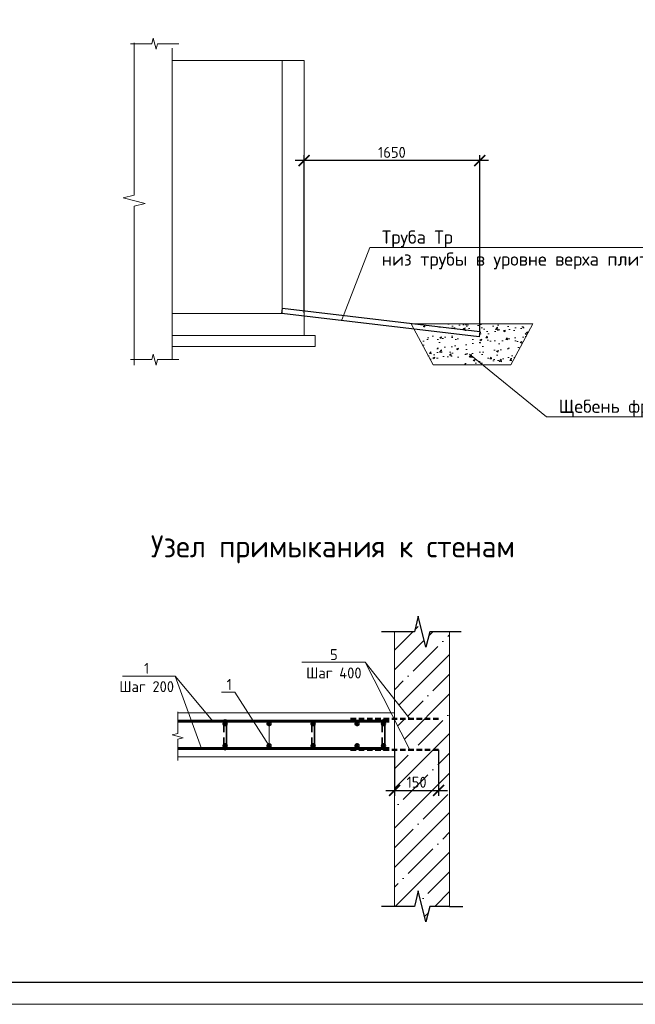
# Model space of a CAD drawing. Header units: millimetres. Extents: x 130535 to 1380046, y -231620 to 121434.
# Tile 10 of 135: x 366028 to 380020, y -140765 to -118390. Entities that reach past the tile are written whole.
import ezdxf
from ezdxf import colors
from ezdxf.entities.mleader import LeaderData, LeaderLine
from ezdxf.enums import TextEntityAlignment as Align
from ezdxf.math import Vec2, Vec3

# ---------------------------------------------------------------- set-up
doc = ezdxf.new("R2010")
doc.units = ezdxf.units.MM
doc.linetypes.add('DASHED2', pattern=[0.375, 0.25, -0.125])
doc.layers.get('DEFPOINTS').update_dxf_attribs({"lineweight": 0})
for name, color, linetype in [('ИЗМ', 7, 'Continuous'), ('Колонны', 7, 'Continuous'), ('ТОЛСТЫЕ_ОСНОВНЫЕ', 7, 'Continuous')]:
    doc.layers.add(name, color=color, linetype=linetype)
for name, color, linetype, lineweight in [('Основная 0.35', 7, 'Continuous', 35), ('Основная 0.60', 7, 'Continuous', 60), ('РАЗМЕРЫ', 7, 'Continuous', 9), ('Символы 0.20', 7, 'Continuous', 20), ('Тонкая', 7, 'Continuous', 20), ('Тонкая 0.20', 7, 'Continuous', 20), ('ТОНКИЕ', 7, 'Continuous', 9), ('штриховка', 7, 'Continuous', 18)]:
    doc.layers.add(name, color=color, linetype=linetype, lineweight=lineweight)
doc.styles.add('GOST-2.304_Type-B', font='GOST_Common.ttf')
doc.styles.add('ГОСТ', font='isocpeur.TTF')
doc.dimstyles.new('СПДС', dxfattribs={"dimscale": 100, "dimtxt": 2.5, "dimasz": 2.5, "dimexe": 1.25, "dimexo": 0, "dimtad": 1, "dimdec": 0, "dimtxsty": 'GOST-2.304_Type-B', "dimblk": 'ARCHTICK', "dimcen": 2.5, "dimdle": 2, "dimadec": 0, "dimazin": 2, "dimtfac": 0.75, "dimtdec": 0, "dimtmove": 1, "dimatfit": 3, "dimfxl": 1, "dimtolj": 1, "dimarcsym": 1})

# ---------------------------------------------------------------- blocks, each defined once
blk = doc.blocks.new('*U1421')
at = {"layer": 'ТОЛСТЫЕ_ОСНОВНЫЕ'}
blk.add_lwpolyline([(20, 5), (589, 5), (589, 415), (20, 415)], close=True, dxfattribs=at)
at = {"layer": 'ТОНКИЕ'}
blk.add_lwpolyline([(0, 0), (594, 0), (594, 420), (0, 420)], close=True, dxfattribs=at)
blk = doc.blocks.new('_ArchTick')
at = {"color": 0, "linetype": 'ByBlock', "const_width": 0.15}
blk.add_lwpolyline([(-0.5, -0.5), (0.5, 0.5)], dxfattribs=at)
blk = doc.blocks.new('*D685')
at = {"layer": 'DEFPOINTS', "color": 0, "linetype": 'Continuous', "lineweight": 0, "transparency": 16777216}
for p in [(372491, -121592), (372491, -125051), (376485, -125473)]:
    blk.add_point(p, dxfattribs=at)
at = {"layer": 'РАЗМЕРЫ', "color": 0, "linetype": 'Continuous', "lineweight": -2, "transparency": 16777216}
for p, q in [((372491, -125051), (372491, -121467)), ((376485, -125473), (376485, -121467)), ((376685, -121592), (372291, -121592))]:
    blk.add_line(p, q, dxfattribs=at)
at = {"layer": 'РАЗМЕРЫ', "color": 0, "linetype": 'Continuous', "lineweight": -2, "transparency": 16777216, "xscale": 250, "yscale": 250, "zscale": 250, "rotation": 180}
blk.add_blockref('_ArchTick', (372491, -121592), dxfattribs=at)
at = {"layer": 'РАЗМЕРЫ', "color": 0, "linetype": 'Continuous', "lineweight": -2, "transparency": 16777216, "xscale": 250, "yscale": 250, "zscale": 250}
blk.add_blockref('_ArchTick', (376485, -121592), dxfattribs=at)
at = {"layer": 'РАЗМЕРЫ', "color": 0, "linetype": 'Continuous', "lineweight": 0, "transparency": 16777216, "insert": (374488, -121405), "char_height": 250, "attachment_point": 5, "style": 'GOST-2.304_Type-B'}
blk.add_mtext('\\A1;1650', dxfattribs=at)
blk = doc.blocks.new('_None')
blk = doc.blocks.new('*D657')
at = {"layer": 'DEFPOINTS', "color": 0, "linetype": 'Continuous', "lineweight": 0, "transparency": 16777216}
for p in [(374548, -134980), (375548, -134980), (375548, -135906)]:
    blk.add_point(p, dxfattribs=at)
at = {"layer": 'РАЗМЕРЫ', "color": 0, "linetype": 'Continuous', "lineweight": -2, "transparency": 16777216}
for p, q in [((374548, -134980), (374548, -136031)), ((375548, -134980), (375548, -136031)), ((374348, -135906), (375748, -135906))]:
    blk.add_line(p, q, dxfattribs=at)
at = {"layer": 'РАЗМЕРЫ', "color": 0, "linetype": 'Continuous', "lineweight": -2, "transparency": 16777216, "xscale": 250, "yscale": 250, "zscale": 250, "rotation": 180}
blk.add_blockref('_ArchTick', (374548, -135906), dxfattribs=at)
at = {"layer": 'РАЗМЕРЫ', "color": 0, "linetype": 'Continuous', "lineweight": -2, "transparency": 16777216, "xscale": 250, "yscale": 250, "zscale": 250}
blk.add_blockref('_ArchTick', (375548, -135906), dxfattribs=at)
at = {"layer": 'РАЗМЕРЫ', "color": 0, "linetype": 'Continuous', "lineweight": 0, "transparency": 16777216, "insert": (375048, -135719), "char_height": 250, "attachment_point": 5, "style": 'GOST-2.304_Type-B'}
blk.add_mtext('\\A1;150', dxfattribs=at)

msp = doc.modelspace()

# ---------------------------------------------------------------- hatches: boundary and pattern name
at = {"layer": 'Колонны', "linetype": 'Continuous', "lineweight": 0}
h = msp.add_hatch(dxfattribs=at)
h.set_pattern_fill('AR-CONC', color=256, scale=2.5)
h.set_pattern_definition([(50, (671123.8, 393738.7), (455.46167, -39.84771), [47.625, -523.875]), (355, (671123.8, 393738.7), (-88.10855, 477.6421), [38.1, -419.10146]), (100.451445, (671161.75, 393735.4), (367.35312, 437.79438), [40.47502, -445.2256]), (46.1842, (671123.8, 393865.7), (677.6976, -105.1058), [71.4375, -785.8125]), (96.63556, (671180.27, 393856.96), (593.5103, 618.5653), [60.71256, -667.839]), (351.18415, (671123.8, 393865.7), (593.5103, 618.5653), [57.1499, -628.6493]), (21, (671187.3, 393833.97), (379.03598, -255.663), [47.625, -523.875]), (326, (671187.3, 393833.97), (154.50507, 460.4699), [38.1, -419.1]), (71.451445, (671218.9, 393812.66), (533.54105, 204.80692), [40.47502, -445.22484]), (37.5, (671123.79, 393738.72), (7.72151, 211.387597), [0, -414.02, 0, -425.45, 0, -420.6875]), (7.5, (671123.8, 393738.72), (167.04916, 250.45144), [0, -242.57, 0, -404.495, 0, -160.3375]), (327.5, (670982.19, 393738.72), (338.97649, -14.32186), [0, -158.75, 0, -495.3, 0, -657.225]), (317.5, (670918.7, 393738.72), (370.32295, 63.56623), [0, -206.375, 0, -328.93, 0, -466.725])])
h.paths.add_polyline_path([(375017.5, -125475.2), (376471.6, -125647.1), (376484.9, -125522.8), (374945.5, -125340.8), (374924.5, -125301.6), (377689.9, -125301.6), (377189.9, -126234.9), (375424.5, -126234.9)])
at = {"layer": 'штриховка', "linetype": 'Continuous', "lineweight": 0}
h = msp.add_hatch(dxfattribs=at)
h.set_pattern_fill('ANSI35', color=256, scale=100)
h.set_pattern_definition([(45, (-210767.5, -9939.6), (-449.0128, 449.0128), []), (45, (-210318.5, -9939.6), (-449.0128, 449.0128), [793.75, -158.75, 0, -158.75])])
h.paths.add_polyline_path([(374547.7, -135138.3), (374547.7, -135138.3), (374547.7, -134980), (374895.7, -134980), (374547.7, -134297), (374547.7, -134277.5), (374895.7, -134277.5), (374547.7, -133836), (374547.7, -132298.3), (374997.7, -132298.3), (375085.2, -131948.3), (375260.2, -132648.3), (375347.7, -132298.3), (375797.7, -132298.3), (375797.7, -138538.3), (375347.7, -138538.3), (375260.2, -138888.3), (375085.2, -138188.3), (374997.7, -138538.3), (374547.7, -138538.3)])

# ---------------------------------------------------------------- linework, layer by layer
at = {"color": 0, "linetype": 'ByBlock', "lineweight": -2}
for p, q in [((374547.7, -132298.3), (374247.7, -132298.3)), ((374997.7, -132298.3), (374547.7, -132298.3)), ((376059.1, -132298.3), (375347.7, -132298.3)), ((374547.7, -138538.3), (374247.7, -138538.3)), ((374997.7, -138538.3), (374547.7, -138538.3)), ((375797.7, -138538.3), (375347.7, -138538.3)), ((375797.7, -138538.3), (376097.7, -138538.3))]:
    msp.add_line(p, q, dxfattribs=at)
at = {"linetype": 'DASHED2', "lineweight": 50, "ltscale": 500}
for p, q in [((373547.7, -134277.5), (375547.7, -134277.5)), ((373547.7, -134980), (375547.7, -134980))]:
    msp.add_line(p, q, dxfattribs=at)
at = {"linetype": 'ByBlock', "lineweight": 20, "ltscale": 0.5}
msp.add_lwpolyline([(368628, -118915.9), (368628, -122378.4), (368378, -122440.9), (368878, -122565.9), (368628, -122628.4), (368628, -126240.9)], dxfattribs=at)
at = {"color": 0, "linetype": 'ByBlock', "lineweight": -2}
for points in [[(375347.7, -132298.3), (375260.2, -132648.3), (375085.2, -131948.3), (374997.7, -132298.3)], [(375347.7, -138538.3), (375260.2, -138888.3), (375085.2, -138188.3), (374997.7, -138538.3)]]:
    msp.add_lwpolyline(points, dxfattribs=at)
at = {"layer": 'ИЗМ', "linetype": 'Continuous', "lineweight": 30}
msp.add_lwpolyline([(371998.1, -124942.8), (376484.9, -125473.1), (376471.6, -125597.4), (371984.8, -125067.1), (371998.1, -124942.8)], dxfattribs=at)
at = {"layer": 'ИЗМ', "linetype": 'Continuous', "lineweight": 0}
msp.add_lwpolyline([(377689.9, -125301.6), (374924.5, -125301.6), (375424.5, -126234.9), (377189.9, -126234.9)], close=True, dxfattribs=at)
at = {"layer": 'Основная 0.35'}
for p, q in [((370667.7, -134328.3), (370667.7, -134578.3)), ((370727.7, -134328.3), (370727.7, -134948.3)), ((372667.7, -134328.3), (372667.7, -134578.3)), ((372727.7, -134328.3), (372727.7, -134948.3)), ((374267.7, -134328.3), (374267.7, -134578.3)), ((374327.7, -134328.3), (374327.7, -134948.3)), ((370667.7, -134948.3), (370667.7, -134698.3)), ((372667.7, -134948.3), (372667.7, -134698.3)), ((374267.7, -134948.3), (374267.7, -134698.3))]:
    msp.add_line(p, q, dxfattribs=at)
for centre, start, end in [((370697.7, -134328.3), 0, 180), ((374297.7, -134328.3), 0, 180), ((370697.7, -134948.3), 180, 0), ((374297.7, -134948.3), 180, 0)]:
    msp.add_arc(centre, 30, start, end, dxfattribs=at)
at = {"layer": 'Основная 0.60'}
for p, q in [((369620.3, -134328.3), (374422.7, -134328.3)), ((369620.3, -134948.3), (374422.7, -134948.3))]:
    msp.add_line(p, q, dxfattribs=at)
for centre in [(370697.7, -134388.3), (371697.7, -134388.3), (372697.7, -134388.3), (373697.7, -134388.3), (374297.7, -134388.3), (370697.7, -134888.3), (371697.7, -134888.3), (372697.7, -134888.3), (373697.7, -134888.3), (374297.7, -134888.3)]:
    msp.add_circle(centre, 30, dxfattribs=at)
at = {"layer": 'РАЗМЕРЫ', "linetype": 'Continuous', "lineweight": 0}
for p, q in [((373883.6, -132993.5), (374895.7, -134980)), ((369561.8, -133304.6), (370162.2, -134948.3))]:
    msp.add_line(p, q, dxfattribs=at)
at = {"layer": 'Символы 0.20'}
for points in [[(369561.8, -133304.6), (368367.1, -133304.6)], [(370420.8, -134328.3), (369561.8, -133304.6)]]:
    msp.add_lwpolyline(points, dxfattribs=at)
at = {"layer": 'Тонкая'}
for points in [[(368543.6, -118935.2), (368618.6, -118935.2), (369033.4, -118935.2), (369064.6, -118810.2), (369127.1, -119060.2), (369158.4, -118935.2), (369573.1, -118935.2), (369648.1, -118935.2)], [(368543.6, -126112.9), (368618.6, -126112.9), (369033.4, -126112.9), (369064.6, -125987.9), (369127.1, -126237.9), (369158.4, -126112.9), (369573.1, -126112.9), (369648.1, -126112.9)], [(369620.3, -135226.5), (369620.3, -135151.5), (369620.3, -134736.8), (369745.3, -134705.5), (369495.3, -134643), (369620.3, -134611.8), (369620.3, -134197), (369620.3, -134122)]]:
    msp.add_lwpolyline(points, dxfattribs=at)
at = {"layer": 'Тонкая 0.20'}
for p, q in [((369491.4, -119040.9), (369491.4, -126112.9)), ((371991.4, -119317.1), (369491.4, -119317.1)), ((371991.4, -119317.1), (372491.4, -119317.1)), ((371991.4, -125054.6), (371991.4, -119317.1)), ((372491.4, -119317.1), (372491.4, -125054.6)), ((371991.4, -125067.1), (371991.4, -121984.8)), ((372491.4, -121984.8), (372491.4, -125567.1)), ((369491.4, -125067.1), (371991.4, -125067.1)), ((372741.4, -125567.1), (369491.4, -125567.1)), ((372741.4, -125567.1), (372741.4, -125817.1)), ((372741.4, -125817.1), (369491.4, -125817.1))]:
    msp.add_line(p, q, dxfattribs=at)
at = {"layer": 'Тонкая 0.20', "ltscale": 6}
for p, q in [((374547.7, -138538.3), (374547.7, -132298.3)), ((375797.7, -132298.3), (375797.7, -138538.3))]:
    msp.add_line(p, q, dxfattribs=at)
at = {"layer": 'Тонкая 0.20'}
for points in [[(374547.7, -134138.3), (369620.3, -134138.3)], [(369620.3, -135138.3), (374547.7, -135138.3), (374547.7, -134138.3)]]:
    msp.add_lwpolyline(points, dxfattribs=at)

# ---------------------------------------------------------------- block references
at = {"xscale": 100, "yscale": 100, "zscale": 100}
msp.add_blockref('*U1421', (344595.6, -140764.6), dxfattribs=at)

# ---------------------------------------------------------------- texts
at = {"layer": 'Символы 0.20', "insert": (368914.7, -133004.6), "char_height": 250, "attachment_point": 2, "style": 'GOST-2.304_Type-B'}
msp.add_mtext('1\\PШаг 200', dxfattribs=at)
at = {"layer": 'ТОНКИЕ', "linetype": 'Continuous', "lineweight": 0, "style": 'GOST-2.304_Type-B'}
msp.add_text('Узел примыкания к стенам', height=500, dxfattribs=at).set_placement((373146.6, -130358.3), align=Align.MIDDLE_CENTER)

# ---------------------------------------------------------------- dimensions: what is measured, and where the dimension line sits
at = {"layer": 'РАЗМЕРЫ', "color": 3, "linetype": 'Continuous', "lineweight": 0}
dim = msp.add_linear_dim(base=(372491.4, -121592.5), p1=(376484.9, -125473.1), p2=(372491.4, -125050.8), angle=180, text='1650', dimstyle='СПДС', override={"dimlfac": 0.2}, dxfattribs=at)
dim.commit()
dim.dimension.update_dxf_attribs({"geometry": '*D685', "text_midpoint": (374488.1, -121405)})
at = {"layer": 'РАЗМЕРЫ', "linetype": 'Continuous', "lineweight": 0}
dim = msp.add_linear_dim(base=(375547.7, -135906.3), p1=(374547.7, -134980), p2=(375547.7, -134980), text='150', dimstyle='СПДС', dxfattribs=at)
dim.commit()
dim.dimension.update_dxf_attribs({"geometry": '*D657', "text_midpoint": (375047.7, -135718.8)})

# ---------------------------------------------------------------- leaders
at = {"layer": 'Символы 0.20', "ltscale": 100}
ml = msp.add_multileader_mtext('Standard', dxfattribs=at)
ml.set_content('Труба Тр\\Pниз трубы в уровне верха плиты', color=256, style='ГОСТ')
ml.set_leader_properties(color=256, linetype='ByLayer', lineweight=-1)
ml.set_arrow_properties(name='NONE')
ml.build(insert=Vec2(0, 0))
ml.multileader.update_dxf_attribs({"text_left_attachment_type": 6, "text_right_attachment_type": 6, "dogleg_length": 2.5, "arrow_head_size": 45, "scale": 100})
ctx = ml.context
ctx.base_point, ctx.scale, ctx.char_height, ctx.arrow_head_size, ctx.landing_gap_size, ctx.plane_origin = Vec3(374236, -123570.5), 100, 300, 45, 22.5, Vec3(368339.5, -126880.9)
ctx.left_attachment, ctx.right_attachment = 6, 6
notes = []
notes.append((ctx, [(1, (1, 1, 0), (373986, -123570.5), (1, 0), 250, [(0, [(373346.6, -125210.8)], 0, [])])]))
ctx.mtext.insert, ctx.mtext.width, ctx.mtext.flow_direction = Vec3(374258.5, -123180.5), 6442.783, 5
ml = msp.add_multileader_mtext('Standard', dxfattribs=at)
ml.set_content('Щебень фр.20-40', color=256, style='ГОСТ')
ml.set_leader_properties(color=256, linetype='ByLayer', lineweight=-1)
ml.set_arrow_properties(name='NONE')
ml.build(insert=Vec2(0, 0))
ml.multileader.update_dxf_attribs({"text_left_attachment_type": 6, "text_right_attachment_type": 6, "dogleg_length": 2.5, "arrow_head_size": 45, "scale": 100})
ctx = ml.context
ctx.base_point, ctx.scale, ctx.char_height, ctx.arrow_head_size, ctx.landing_gap_size, ctx.plane_origin = Vec3(378255, -127414.1), 100, 300, 45, 22.5, Vec3(372358.5, -130724.6)
ctx.left_attachment, ctx.right_attachment = 6, 6
notes.append((ctx, [(1, (1, 1, 0), (378005, -127414.1), (1, 0), 250, [(0, [(376254, -125987.7)], 0, [])])]))
ctx.mtext.insert, ctx.mtext.width, ctx.mtext.flow_direction = Vec3(378277.5, -127024.1), 2129.129, 5
at = {"layer": 'Символы 0.20'}
ml = msp.add_multileader_mtext('Standard', dxfattribs=at)
ml.set_content('5\\PШаг 400', color=256, style='GOST-2.304_Type-B')
ml.set_leader_properties(color=256, linetype='ByLayer', lineweight=-1)
ml.set_arrow_properties(name='NONE')
ml.build(insert=Vec2(0, 0))
ml.multileader.update_dxf_attribs({"text_left_attachment_type": 6, "text_right_attachment_type": 6, "dogleg_length": 1, "arrow_head_size": 18, "scale": 20})
ctx = ml.context
ctx.base_point, ctx.scale, ctx.char_height, ctx.arrow_head_size, ctx.landing_gap_size, ctx.plane_origin = Vec3(372555, -132993.5), 20, 250, 18, 9, Vec3(375029.1, -132868.8)
ctx.left_attachment, ctx.right_attachment, ctx.text_align_type = 6, 6, 1
notes.append((ctx, [(0, (1, 1, 0), (373883.6, -132993.5), (-1, 0), 100, [(0, [(374895.7, -134277.5)], 0, [])])]))
ctx.mtext.insert, ctx.mtext.alignment, ctx.mtext.flow_direction = Vec3(373169.3, -132693.5), 2, 5
ml = msp.add_multileader_mtext('Standard', dxfattribs=at)
ml.set_content('1', color=256, style='GOST-2.304_Type-B')
ml.set_leader_properties(color=256, linetype='ByLayer', lineweight=-1)
ml.set_arrow_properties(name='NONE')
ml.build(insert=Vec2(0, 0))
ml.multileader.update_dxf_attribs({"text_left_attachment_type": 6, "text_right_attachment_type": 6, "dogleg_length": 1, "arrow_head_size": 18, "scale": 20})
ctx = ml.context
ctx.base_point, ctx.scale, ctx.char_height, ctx.arrow_head_size, ctx.landing_gap_size, ctx.plane_origin = Vec3(370723.1, -133672.4), 20, 250, 18, 9, Vec3(373164.5, -129518.3)
ctx.left_attachment, ctx.right_attachment = 6, 6
notes.append((ctx, [(0, (1, 1, 0), (370916.1, -133672.4), (-1, 0), 100, [(1, [(371697.7, -134388.3), (371697.7, -134888.3)], 0, [])])]))
ctx.mtext.insert, ctx.mtext.width, ctx.mtext.flow_direction = Vec3(370732.1, -133372.4), 28.429, 5
for ctx, leaders in notes:
    for number, flags, end, landing, length, lines in leaders:
        leader = LeaderData()
        leader.index, (leader.has_last_leader_line, leader.has_dogleg_vector, leader.attachment_direction) = number, flags
        leader.last_leader_point, leader.dogleg_vector, leader.dogleg_length = Vec3(end), Vec3(landing), length
        for number, points, colour, breaks in lines:
            line = LeaderLine()
            line.index, line.vertices, line.color, line.breaks = number, Vec3.list(points), colors.encode_raw_color(colour), breaks
            leader.lines.append(line)
        ctx.leaders.append(leader)

doc.saveas('drawing.dxf')
